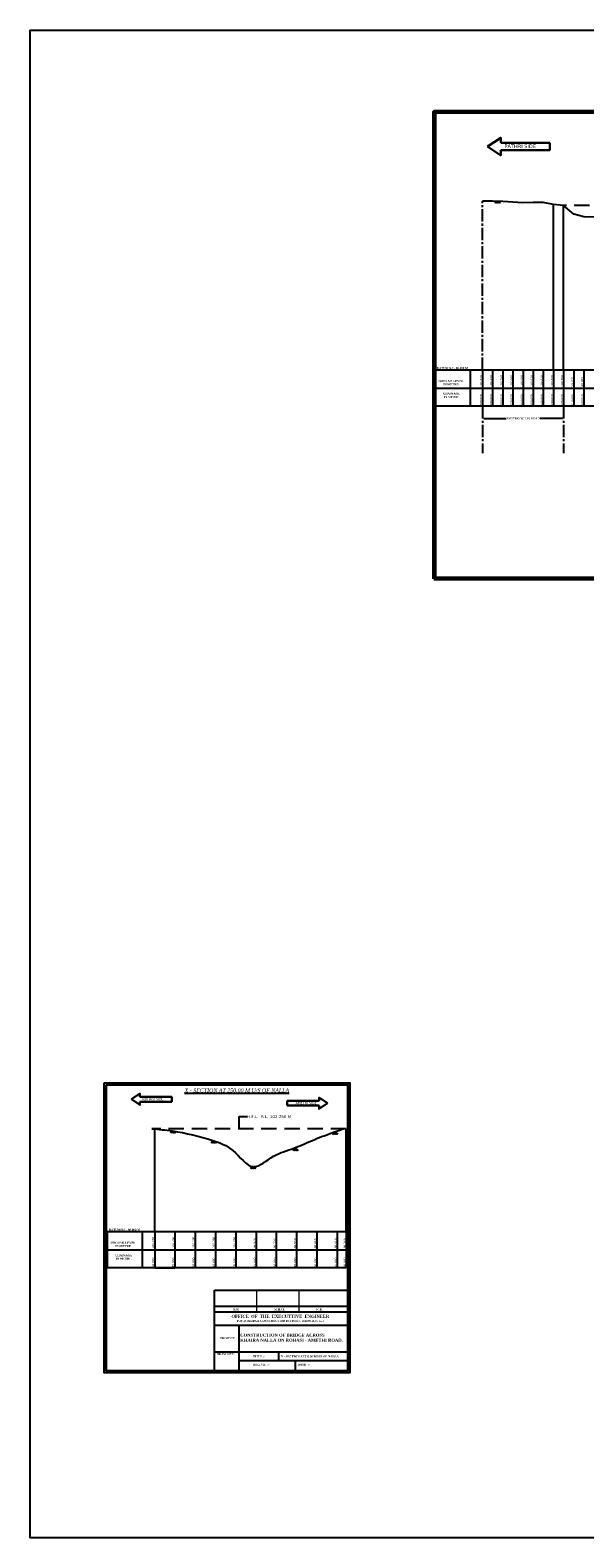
# Model space of a CAD drawing. Header units: inches. Extents: x -3873381970 to -3872867030, y -6658273960 to -6657582035.
# Tile 2 of 4: x -3873056050 to -3872987615, y -6658273960 to -6658088070. Entities that reach past the tile are written whole.
import ezdxf

# ---------------------------------------------------------------- set-up
doc = ezdxf.new("R2010")
doc.units = ezdxf.units.IN
doc.header["$MEASUREMENT"] = 0
doc.header["$PDMODE"] = 2
doc.linetypes.add('CENTER2', pattern=[28.575, 19.05, -3.175, 3.175, -3.175])
doc.linetypes.add('DASHED2', pattern=[9.525, 6.35, -3.175])
for name, color, linetype in [('CHAINAGE', 7, 'Continuous'), ('GROUND_LVL', 114, 'Continuous'), ('SECTION', 7, 'Continuous'), ('TEX', 6, 'Continuous'), ('TEXT', 7, 'Continuous')]:
    doc.layers.add(name, color=color, linetype=linetype)
doc.layers.add('DIMENTION', color=7, linetype='Continuous', lineweight=9)
doc.styles.get("Standard").update_dxf_attribs({"font": 'verdana.ttf', "height": 250})
doc.dimstyles.new('ISO-25', dxfattribs={"dimtxt": 200, "dimasz": 150, "dimexe": 240, "dimexo": 300, "dimgap": 0.02, "dimtad": 0, "dimtih": 1, "dimtoh": 1, "dimdec": 0, "dimdsep": 46, "dimtxsty": 'Standard', "dimcen": 150, "dimclrd": 1, "dimclre": 1, "dimclrt": 1, "dimadec": 0, "dimazin": 0, "dimtfac": 1, "dimtdec": 0, "dimtmove": 2, "dimatfit": 3, "dimfxl": 1, "dimarcsym": 0})
doc.dimstyles.new('ISO-25--------1', dxfattribs={"dimtxt": 240, "dimasz": 216, "dimexe": 300, "dimexo": 300, "dimgap": 0.02, "dimtad": 0, "dimtih": 1, "dimtoh": 1, "dimdec": 0, "dimlfac": 8, "dimdsep": 46, "dimtxsty": 'Standard', "dimcen": 192, "dimclrd": 1, "dimclre": 1, "dimclrt": 1, "dimadec": 0, "dimazin": 0, "dimtfac": 1, "dimtdec": 0, "dimtmove": 2, "dimatfit": 3, "dimfxl": 300, "dimarcsym": 0})

# ---------------------------------------------------------------- blocks, each defined once
blk = doc.blocks.new('*D46')
at = {"layer": 'Defpoints', "color": 0, "ltscale": 20, "transparency": 16777216}
for p in [(-3873000239.396764, -6658135947.677798), (-3872990239.396763, -6658135947.677796), (-3872990239.396763, -6658135947.677797)]:
    blk.add_point(p, dxfattribs=at)
at = {"layer": 'TEX', "color": 1, "lineweight": -2, "ltscale": 20, "transparency": 16777216}
for p, q in [((-3873000239.396764, -6658135647.677798), (-3873000239.396764, -6658135707.677796)), ((-3873000089.396764, -6658135947.677796), (-3872997315.306623, -6658135947.677796)), ((-3872990389.396763, -6658135947.677796), (-3872993163.486905, -6658135947.677796)), ((-3872990239.396763, -6658135647.677797), (-3872990239.396763, -6658135707.677796))]:
    blk.add_line(p, q, dxfattribs=at)
at = {"layer": 'TEX', "color": 1, "ltscale": 20, "transparency": 16777216}
for points in [[(-3873000089.396764, -6658135922.677796), (-3873000089.396764, -6658135972.677796), (-3873000239.396764, -6658135947.677796)], [(-3872990389.396763, -6658135922.677796), (-3872990389.396763, -6658135972.677796), (-3872990239.396763, -6658135947.677796)]]:
    blk.add_solid(points, dxfattribs=at)
at = {"layer": 'TEX', "color": 1, "ltscale": 20, "transparency": 16777216, "insert": (-3872995239.396764, -6658135947.677796), "char_height": 250, "attachment_point": 5}
blk.add_mtext('EXISTING W.B.M. ROAD', dxfattribs=at)

msp = doc.modelspace()

# ---------------------------------------------------------------- linework, layer by layer
at = {"layer": 'CHAINAGE', "color": 3}
for p, q in [((-3873001732.906265, -6658134443.917567), (-3873001732.906265, -6658129956.877784)), ((-3873000239.396764, -6658129956.877784), (-3873000239.396764, -6658134443.917567)), ((-3872998989.396764, -6658129956.877784), (-3872998989.396764, -6658134443.917567)), ((-3872997739.396764, -6658129956.877784), (-3872997739.396764, -6658134443.917567)), ((-3872996489.396764, -6658129956.877784), (-3872996489.396764, -6658134443.917567)), ((-3872995239.396764, -6658129956.877784), (-3872995239.396764, -6658134443.917567)), ((-3872993989.396764, -6658129956.877784), (-3872993989.396764, -6658134443.917567)), ((-3872992739.396764, -6658129956.877784), (-3872992739.396764, -6658134443.917567)), ((-3872991489.396764, -6658129956.877784), (-3872991489.396764, -6658134443.917567)), ((-3872990239.396764, -6658129956.877784), (-3872990239.396764, -6658134443.917567)), ((-3872988989.396764, -6658129956.877784), (-3872988989.396764, -6658134443.917567)), ((-3872987739.396763, -6658129956.877784), (-3872987739.396763, -6658134443.917567)), ((-3873006042.911147, -6658132230.397676), (-3872898068.352072, -6658132230.397676)), ((-3873042187.070687, -6658240680.795351), (-3873042187.070687, -6658236193.755568)), ((-3873040678.649371, -6658236193.755568), (-3873040678.649371, -6658240680.795351)), ((-3873038178.649371, -6658236193.755568), (-3873038178.649371, -6658240680.795351)), ((-3873035678.649371, -6658236193.755568), (-3873035678.649371, -6658240680.795351)), ((-3873033178.649371, -6658236193.755568), (-3873033178.649371, -6658240680.795351)), ((-3873030678.649371, -6658236193.755568), (-3873030678.649371, -6658240680.795351)), ((-3873028178.649371, -6658236193.755568), (-3873028178.649371, -6658240680.795351)), ((-3873025678.649371, -6658236193.755568), (-3873025678.649371, -6658240680.795351)), ((-3873023178.64937, -6658236193.755568), (-3873023178.64937, -6658240680.795351)), ((-3873020678.64937, -6658236193.755568), (-3873020678.64937, -6658240680.795351)), ((-3873018178.64937, -6658236193.755568), (-3873018178.64937, -6658240680.795351)), ((-3873017068.64937, -6658236193.755568), (-3873017068.64937, -6658240680.795351)), ((-3873046497.075569, -6658238467.275459), (-3873017068.649371, -6658238467.275459))]:
    msp.add_line(p, q, dxfattribs=at)
msp.add_lwpolyline([(-3873006042.911147, -6658129956.877784), (-3872898068.352072, -6658129956.877784), (-3872898068.352072, -6658134443.917567), (-3873006042.911147, -6658134443.917567)], close=True, dxfattribs=at)
msp.add_lwpolyline([(-3873017043.575261, -6658240680.795351), (-3873046497.075569, -6658240680.795351), (-3873046497.075569, -6658236193.755568), (-3873017068.64937, -6658236193.755568)], dxfattribs=at)
at = {"layer": 'DIMENTION', "color": 5, "lineweight": 30, "ltscale": 20}
for p, q in [((-3872991955.558246, -6658101964.223919), (-3872997985.460635, -6658101964.223919)), ((-3872991955.558246, -6658102884.590633), (-3872991955.558246, -6658101964.223919)), ((-3872997985.460635, -6658102884.590633), (-3872991955.558246, -6658102884.590633)), ((-3873038578.290473, -6658219585.288094), (-3873042497.727026, -6658219585.288094)), ((-3873042497.727026, -6658220183.526458), (-3873038578.290473, -6658220183.526458)), ((-3873038578.290473, -6658220183.526458), (-3873038578.290473, -6658219585.288094)), ((-3873024322.342422, -6658220075.288094), (-3873020402.905869, -6658220075.288094)), ((-3873024322.342422, -6658220673.526458), (-3873024322.342422, -6658220075.288094)), ((-3873020402.905869, -6658220673.526458), (-3873024322.342422, -6658220673.526458))]:
    msp.add_line(p, q, dxfattribs=at)
at = {"layer": 'DIMENTION', "ltscale": 20}
for p, q in [((-3873028109.876602, -6658243420.988489), (-3873028109.876604, -6658246088.012528)), ((-3873022920.782001, -6658243420.988489), (-3873022920.782002, -6658246088.012528))]:
    msp.add_line(p, q, dxfattribs=at)
at = {"layer": 'DIMENTION', "color": 5, "lineweight": 30, "ltscale": 20}
for points in [[(-3872997985.460635, -6658101964.223919), (-3872997985.460635, -6658101339.520226), (-3872999607.816739, -6658102424.407276)], [(-3872997985.460635, -6658102884.590633), (-3872997985.460635, -6658103509.294327), (-3872999607.816739, -6658102424.407276)], [(-3873042497.727026, -6658219585.288094), (-3873042497.727026, -6658219179.230693), (-3873043552.258493, -6658219884.407276)], [(-3873042497.727026, -6658220183.526458), (-3873042497.727026, -6658220589.583858), (-3873043552.258493, -6658219884.407276)], [(-3873020402.905869, -6658220075.288094), (-3873020402.905869, -6658219669.230693), (-3873019348.374401, -6658220374.407276)], [(-3873020402.905869, -6658220673.526458), (-3873020402.905869, -6658221079.583858), (-3873019348.374401, -6658220374.407276)]]:
    msp.add_lwpolyline(points, dxfattribs=at)
at = {"layer": 'GROUND_LVL'}
for p, q in [((-3872998511.722034, -6658109176.040674), (-3872998747.035818, -6658109370.047845)), ((-3872998433.087031, -6658109176.040675), (-3872998668.400814, -6658109370.047845)), ((-3872998371.239276, -6658109176.040674), (-3872998606.55306, -6658109370.047845)), ((-3872998544.744318, -6658109176.040674), (-3872998309.430533, -6658109370.047845)), ((-3872998301.660551, -6658109176.040673), (-3872998536.974336, -6658109370.047845)), ((-3872998469.091261, -6658109176.040673), (-3872998233.777476, -6658109370.047845)), ((-3872998226.007494, -6658109176.040674), (-3872998461.321277, -6658109370.047845)), ((-3872998399.512536, -6658109176.040674), (-3872998164.198753, -6658109370.047845)), ((-3872998337.664781, -6658109176.040675), (-3872998102.350997, -6658109370.047845)), ((-3872998259.029778, -6658109176.040674), (-3872998023.715994, -6658109370.047845)), ((-3873038554.617239, -6658223836.032204), (-3873038789.931022, -6658224030.039374)), ((-3873038475.982236, -6658223836.032205), (-3873038711.296018, -6658224030.039374)), ((-3873038414.13448, -6658223836.032204), (-3873038649.448264, -6658224030.039374)), ((-3873038587.639523, -6658223836.032204), (-3873038352.325738, -6658224030.039374)), ((-3873038344.555756, -6658223836.032203), (-3873038579.86954, -6658224030.039374)), ((-3873038511.986465, -6658223836.032203), (-3873038276.67268, -6658224030.039374)), ((-3873038268.902699, -6658223836.032204), (-3873038504.216482, -6658224030.039374)), ((-3873038442.407741, -6658223836.032204), (-3873038207.093957, -6658224030.039374)), ((-3873038380.559985, -6658223836.032205), (-3873038145.246202, -6658224030.039374)), ((-3873038301.924982, -6658223836.032204), (-3873038066.611199, -6658224030.039374)), ((-3873018574.617239, -6658223996.032204), (-3873018809.931022, -6658224190.039374)), ((-3873018495.982236, -6658223996.032205), (-3873018731.296018, -6658224190.039374)), ((-3873018434.13448, -6658223996.032204), (-3873018669.448264, -6658224190.039374)), ((-3873018607.639523, -6658223996.032204), (-3873018372.325738, -6658224190.039374)), ((-3873018364.555756, -6658223996.032203), (-3873018599.86954, -6658224190.039374)), ((-3873018531.986465, -6658223996.032203), (-3873018296.67268, -6658224190.039374)), ((-3873018288.902699, -6658223996.032204), (-3873018524.216482, -6658224190.039374)), ((-3873018462.407741, -6658223996.032204), (-3873018227.093957, -6658224190.039374)), ((-3873018400.559985, -6658223996.032205), (-3873018165.246202, -6658224190.039374)), ((-3873018321.924982, -6658223996.032204), (-3873018086.611199, -6658224190.039374)), ((-3873033524.617239, -6658225066.032204), (-3873033759.931022, -6658225260.039374)), ((-3873033445.982236, -6658225066.032205), (-3873033681.296018, -6658225260.039374)), ((-3873033384.13448, -6658225066.032204), (-3873033619.448264, -6658225260.039374)), ((-3873033557.639523, -6658225066.032204), (-3873033322.325738, -6658225260.039374)), ((-3873033314.555756, -6658225066.032203), (-3873033549.86954, -6658225260.039374)), ((-3873033481.986465, -6658225066.032203), (-3873033246.67268, -6658225260.039374)), ((-3873033238.902699, -6658225066.032204), (-3873033474.216482, -6658225260.039374)), ((-3873033412.407741, -6658225066.032204), (-3873033177.093957, -6658225260.039374)), ((-3873033350.559985, -6658225066.032205), (-3873033115.246202, -6658225260.039374)), ((-3873033271.924982, -6658225066.032204), (-3873033036.611199, -6658225260.039374)), ((-3873023454.617239, -6658226016.032204), (-3873023689.931022, -6658226210.039374)), ((-3873023375.982236, -6658226016.032205), (-3873023611.296018, -6658226210.039374)), ((-3873023314.13448, -6658226016.032204), (-3873023549.448264, -6658226210.039374)), ((-3873023487.639523, -6658226016.032204), (-3873023252.325738, -6658226210.039374)), ((-3873023244.555756, -6658226016.032203), (-3873023479.86954, -6658226210.039374)), ((-3873023411.986465, -6658226016.032203), (-3873023176.67268, -6658226210.039374)), ((-3873023168.902699, -6658226016.032204), (-3873023404.216482, -6658226210.039374)), ((-3873023342.407741, -6658226016.032204), (-3873023107.093957, -6658226210.039374)), ((-3873023280.559985, -6658226016.032205), (-3873023045.246202, -6658226210.039374)), ((-3873023201.924982, -6658226016.032204), (-3873022966.611199, -6658226210.039374)), ((-3873028674.617239, -6658228246.032204), (-3873028909.931022, -6658228440.039374)), ((-3873028595.982236, -6658228246.032205), (-3873028831.296018, -6658228440.039374)), ((-3873028534.13448, -6658228246.032204), (-3873028769.448264, -6658228440.039374)), ((-3873028707.639523, -6658228246.032204), (-3873028472.325738, -6658228440.039374)), ((-3873028464.555756, -6658228246.032203), (-3873028699.86954, -6658228440.039374)), ((-3873028631.986465, -6658228246.032203), (-3873028396.67268, -6658228440.039374)), ((-3873028388.902699, -6658228246.032204), (-3873028624.216482, -6658228440.039374)), ((-3873028562.407741, -6658228246.032204), (-3873028327.093957, -6658228440.039374)), ((-3873028500.559985, -6658228246.032205), (-3873028265.246202, -6658228440.039374)), ((-3873028421.924982, -6658228246.032204), (-3873028186.611199, -6658228440.039374))]:
    msp.add_line(p, q, dxfattribs=at)
at = {"layer": 'GROUND_LVL', "color": 4}
for p, q in [((-3873033298.971206, -6658253380), (-3873033298.971206, -6658243420.988489)), ((-3873033298.971206, -6658243420.988489), (-3873016850, -6658243420.988489)), ((-3873033298.971206, -6658245400.949322), (-3873016850, -6658245400.949322)), ((-3873033298.971206, -6658246088.012528), (-3873016850, -6658246088.012528)), ((-3873033298.971206, -6658247732.580642), (-3873016850, -6658247732.580642)), ((-3873030323.734934, -6658247732.580642), (-3873030323.734934, -6658253380)), ((-3873033298.971206, -6658251032.513209), (-3873016850, -6658251032.513209)), ((-3873030323.734935, -6658252083.089972), (-3873016850, -6658252083.089972)), ((-3873025398.577831, -6658251032.513209), (-3873025398.577831, -6658252083.089972)), ((-3873023359.241216, -6658252083.089972), (-3873023359.241216, -6658253380))]:
    msp.add_line(p, q, dxfattribs=at)
at = {"layer": 'GROUND_LVL'}
msp.add_lwpolyline([(-3872986489.396763, -6658111126.877784), (-3872987739.396763, -6658111066.877784), (-3872988989.396764, -6658110756.877784), (-3872990239.396764, -6658109676.877784), (-3872991489.396764, -6658109556.877784), (-3872992748.707109, -6658109333.522084), (-3872993999.065865, -6658109331.795651), (-3872995248.74624, -6658109360.061547), (-3872996500.461759, -6658109298.350456), (-3872997753.081788, -6658109196.649593), (-3872998989.396764, -6658109155.431754), (-3873000239.396764, -6658109136.877784)], dxfattribs=at)
msp.add_spline([(-3873041024.324686, -6658223516.877784), (-3873038524.324686, -6658223786.877784), (-3873033524.324686, -6658224966.877784), (-3873031024.324685, -6658226206.877784), (-3873028524.324685, -6658228186.877784), (-3873026024.324685, -6658226916.877784), (-3873023524.324685, -6658225916.877784), (-3873021024.324685, -6658224866.877784), (-3873018524.324685, -6658223916.877784), (-3873017414.324685, -6658223516.877784)], degree=3, dxfattribs=at)
at = {"layer": 'SECTION', "lineweight": 50, "ltscale": 20}
msp.add_lwpolyline([(-3873006241.978282, -6658155713.452229), (-3872897869.284936, -6658155713.452229), (-3872897869.284936, -6658098105.453157), (-3873006241.978282, -6658098105.453157)], close=True, dxfattribs=at)
at = {"layer": 'SECTION', "ltscale": 20}
msp.add_lwpolyline([(-3873006042.911147, -6658155514.385094), (-3872898068.352072, -6658155514.385094), (-3872898068.352072, -6658098304.520292), (-3873006042.911147, -6658098304.520292)], close=True, dxfattribs=at)
at = {"layer": 'TEX', "linetype": 'CENTER2', "ltscale": 80}
for p, q in [((-3873000239.396764, -6658129956.877784), (-3873000239.396764, -6658109136.877784)), ((-3873000239.396764, -6658134443.917567), (-3873000239.396764, -6658140223.917567)), ((-3872990239.396764, -6658134443.917567), (-3872990239.396764, -6658140223.917567))]:
    msp.add_line(p, q, dxfattribs=at)
at = {"layer": 'TEX', "ltscale": 20}
for p, q in [((-3872991489.396764, -6658129956.877784), (-3872991489.396764, -6658109556.877784)), ((-3872990239.396764, -6658129956.877784), (-3872990239.396764, -6658109676.877784)), ((-3873040678.649371, -6658236193.755568), (-3873040678.649372, -6658223516.877784)), ((-3873017068.64937, -6658236193.755568), (-3873017068.64937, -6658223516.877784)), ((-3873040678.649371, -6658240680.795351), (-3873038178.649371, -6658240680.795351)), ((-3873038178.649371, -6658240680.795351), (-3873039428.649371, -6658240680.795351))]:
    msp.add_line(p, q, dxfattribs=at)
at = {"layer": 'TEX', "color": 1, "linetype": 'DASHED2', "ltscale": 300}
for p, q in [((-3872912739.396744, -6658109676.877783), (-3872990239.396765, -6658109676.877783)), ((-3873017068.64937, -6658223516.877784), (-3873041024.324686, -6658223516.877784))]:
    msp.add_line(p, q, dxfattribs=at)
at = {"layer": 'TEX', "color": 3, "ltscale": 20}
msp.add_lwpolyline([(-3872867030, -6658273960), (-3873056050, -6658273960), (-3873056050, -6658088070), (-3872867030, -6658088070)], close=True, dxfattribs=at)
at = {"layer": 'TEX', "ltscale": 20}
msp.add_lwpolyline([(-3873046914.291962, -6658217840), (-3873016600, -6658217840), (-3873016600, -6658253630), (-3873046914.291962, -6658253630)], close=True, dxfattribs=at)
at = {"layer": 'TEX', "lineweight": 30, "ltscale": 20}
msp.add_lwpolyline([(-3873046664.291962, -6658218090), (-3873016850, -6658218090), (-3873016850, -6658253380), (-3873046664.291962, -6658253380)], close=True, dxfattribs=at)

# ---------------------------------------------------------------- texts
at = {"layer": 'CHAINAGE', "color": 241}
for s, p in [('100.820', (-3873000300.036374, -6658132018.41194)), ('100.800', (-3872999050.036374, -6658132018.41194)), ('100.760', (-3872997800.036374, -6658132018.41194)), ('100.660', (-3872996550.036374, -6658132018.41194)), ('100.600', (-3872995300.036374, -6658132018.41194)), ('100.630', (-3872994050.036374, -6658132018.41194)), ('100.620', (-3872992800.036374, -6658132018.41194)), ('100.400', (-3872991550.036374, -6658132018.41194)), ('100.280', (-3872990300.036374, -6658132018.41194)), ('99.200', (-3872989050.036374, -6658132018.41194)), ('98.890', (-3872987800.036374, -6658132018.41194)), ('100.950', (-3873040774.195254, -6658238255.289723)), ('100.360', (-3873038274.195254, -6658238255.289723)), ('100.500', (-3873035774.363152, -6658238255.289723)), ('100.380', (-3873033274.363152, -6658238255.289723)), ('100.250', (-3873030739.28898, -6658238255.289723)), ('99.970', (-3873028239.28898, -6658238255.289723)), ('99.720', (-3873025739.28898, -6658238255.289723)), ('99.550', (-3873023239.28898, -6658238255.289723)), ('98.660', (-3873020739.28898, -6658238255.289723)), ('98.510', (-3873018239.28898, -6658238255.289723)), ('98.190', (-3873017129.28898, -6658238255.289723))]:
    msp.add_text(s, height=250, rotation=90, dxfattribs=at).set_placement(p)
at = {"layer": 'CHAINAGE', "color": 241, "char_height": 250, "width": 1234.1875, "rotation": 90}
for s, insert, attachment_point in [('200.000', (-3873000297.655987, -6658134370.773312), 7), ('190.000', (-3872999047.655988, -6658134370.773312), 7), ('180.000', (-3872997797.655988, -6658134370.773312), 7), ('170.000', (-3872996547.655988, -6658134370.773312), 7), ('160.000', (-3872995297.655988, -6658134370.773312), 7), ('150.000', (-3872994047.655987, -6658134370.773312), 7), ('140.000', (-3872992797.655987, -6658134370.773312), 7), ('130.000', (-3872991547.655987, -6658134370.773312), 7), ('120.000', (-3872990297.655987, -6658134370.773312), 7), ('110.000', (-3872989047.655987, -6658134370.773312), 7), ('100.000', (-3872987797.655987, -6658134370.773312), 7), ('60.000', (-3873041031.908595, -6658240607.651095), 1), ('45.000', (-3873038531.908595, -6658240607.651095), 1), ('30.000', (-3873036031.908595, -6658240607.651095), 1), ('15.000', (-3873033531.908595, -6658240607.651095), 1), ('00.000', (-3873030736.908594, -6658240607.651095), 7), ('15.000', (-3873028236.908594, -6658240607.651095), 7), ('30.000', (-3873025736.908594, -6658240607.651095), 7), ('45.000', (-3873023236.908594, -6658240607.651095), 7), ('60.000', (-3873020736.908594, -6658240607.651095), 7), ('75.000', (-3873018236.908594, -6658240607.651095), 7), ('80.000', (-3873017126.908594, -6658240607.651095), 7)]:
    msp.add_mtext(s, dxfattribs=dict(at, insert=insert, attachment_point=attachment_point))
at = {"layer": 'TEX'}
for s, insert, char_height, width, attachment_point in [('{\\fTimes New Roman|b0|i1|c0|p18;\\LX - SECTION AT 250.00 M U/S OF NALLA}', (-3873036990, -6658218547.654447), 480, 43997.94666667, 1), ('{\\fTimes New Roman|b1|i0|c0|p18;S/E}', (-3873031008.167589, -6658245645.984937), 310.14316667, 2156.21454048, 1), ('{\\fTimes New Roman|b1|i0|c0|p18;OFFICE  OF  THE  EXECUTTIVE  ENGINEER\\P\\H0.6667x;P.W.D. BRIDGE CONSTRUCTION DIVISION, RAIPUR, (C.G.)}', (-3873025182.367949, -6658246463.193858), 372.1718, 18759.51807063, 2), ('{\\fTimes New Roman|b1|i0|c0|p18;S.D.O.}', (-3873025911.565597, -6658245645.984937), 310.14316667, 2156.21454048, 1), ('{\\fTimes New Roman|b1|i0|c0|p18;E.E.}', (-3873020768.83927, -6658245645.984937), 310.14316667, 2156.21454048, 1), ('{\\fTimes New Roman|b1|i0|c0|p18;CONSTRUCTION OF BRIDGE ACROSS \\PKHAIRA NALLA ON ROHASI - AMETHI ROAD.}', (-3873030132.596441, -6658248774.157831), 372.1718, 15282.53291565, 1), ('{\\fTimes New Roman|b1|i0|c0|p18;PROJECT}', (-3873032591.614258, -6658249203.64535), 248.11453333, 3462.41350121, 1), ('{\\fTimes New Roman|b1|i0|c0|p18;DRAWN BY:-}', (-3873033050.506842, -6658251173.329247), 248.11453333, 3462.41350121, 1), ('{\\fTimes New Roman|b1|i0|c0|p18;TITLE :-}', (-3873028558.030133, -6658251470.055639), 248.11453333, 3462.41350121, 1), ('{\\fTimes New Roman|b1|i0|c0|p18;DRG NO.  :-   }', (-3873028558.030133, -6658252474.812115), 248.11453333, 9183.93463988, 1), ('{\\fTimes New Roman|b1|i0|c0|p18;X - SECTION AT250.00 M U/S OF NALLA}', (-3873025116.942284, -6658251470.055639), 248.11453333, 11164.63295948, 1), ('{\\fTimes New Roman|b1|i0|c0|p18;DATE  :-    }', (-3873023053.233702, -6658252474.812115), 248.11453333, 3462.41350121, 1)]:
    msp.add_mtext(s, dxfattribs=dict(at, insert=insert, char_height=char_height, width=width, attachment_point=attachment_point))
at = {"layer": 'TEX', "ltscale": 20, "insert": (-3873029280.980252, -6658221847.732917), "char_height": 360, "width": 10321.13412523, "attachment_point": 1}
msp.add_mtext('H.F.L.  R.L. 102.250 M', dxfattribs=at)
at = {"layer": 'TEXT', "color": 191, "lineweight": 30}
for s, insert, char_height, width, attachment_point in [('PATHRI SIDE', (-3872997531.451519, -6658102161.364895), 450, 8193.82695, 1), ('ROHASI SIDE', (-3873042202.6211, -6658219713.429729), 292.5, 5325.9875175, 1), ('AMETHI SIDE', (-3873020698.011794, -6658220203.429729), 292.5, 5325.9875175, 3)]:
    msp.add_mtext(s, dxfattribs=dict(at, insert=insert, char_height=char_height, width=width, attachment_point=attachment_point))
at = {"layer": 'TEXT', "color": 6, "char_height": 250, "attachment_point": 2}
for s, insert, width in [('{\\fTimes New Roman|b1|i0|c0|p18;DATUM R.L. 80.000 M}', (-3873003955.808521, -6658129615.473492), 6355.93890626), ('{\\fTimes New Roman|b1|i0|c0|p18;GROUND LEVEL\\PIN METRE}', (-3873004130.307233, -6658131206.184795), 6355.93890626), ('{\\fTimes New Roman|b1|i0|c0|p18;CHAINAGE \\PIN METRE}', (-3873004068.83919, -6658132759.704687), 1957.8128), ('{\\fTimes New Roman|b1|i0|c0|p18;DATUM R.L. 80.000 M}', (-3873044409.972943, -6658235852.351275), 6355.93890626), ('{\\fTimes New Roman|b1|i0|c0|p18;GROUND LEVEL\\PIN METRE}', (-3873044584.471655, -6658237443.062579), 6355.93890626), ('{\\fTimes New Roman|b1|i0|c0|p18;CHAINAGE \\PIN METRE}', (-3873044523.003612, -6658238996.582471), 1957.8128)]:
    msp.add_mtext(s, dxfattribs=dict(at, insert=insert, width=width))

# ---------------------------------------------------------------- dimensions: what is measured, and where the dimension line sits
at = {"layer": 'TEX', "ltscale": 20}
dim = msp.add_linear_dim(base=(-3872990239.396763, -6658135947.677796), p1=(-3873000239.396764, -6658135947.677798), p2=(-3872990239.396763, -6658135947.677797), text='EXISTING W.B.M. ROAD', dimstyle='ISO-25', dxfattribs=at)
dim.commit()
dim.dimension.update_dxf_attribs({"geometry": '*D46', "text_midpoint": (-3872995239.396764, -6658135947.677796)})

# ---------------------------------------------------------------- leaders
at = {"layer": 'TEX', "ltscale": 20, "annotation_type": 0, "has_hookline": 1, "hookline_direction": 0}
msp.add_leader([(-3873030282.749795, -6658223566.886448), (-3873030282.749795, -6658221997.732917), (-3873029281.000252, -6658221997.732917)], dimstyle='ISO-25--------1', override={"dimasz": 300}, dxfattribs=at)

doc.saveas('drawing.dxf')
